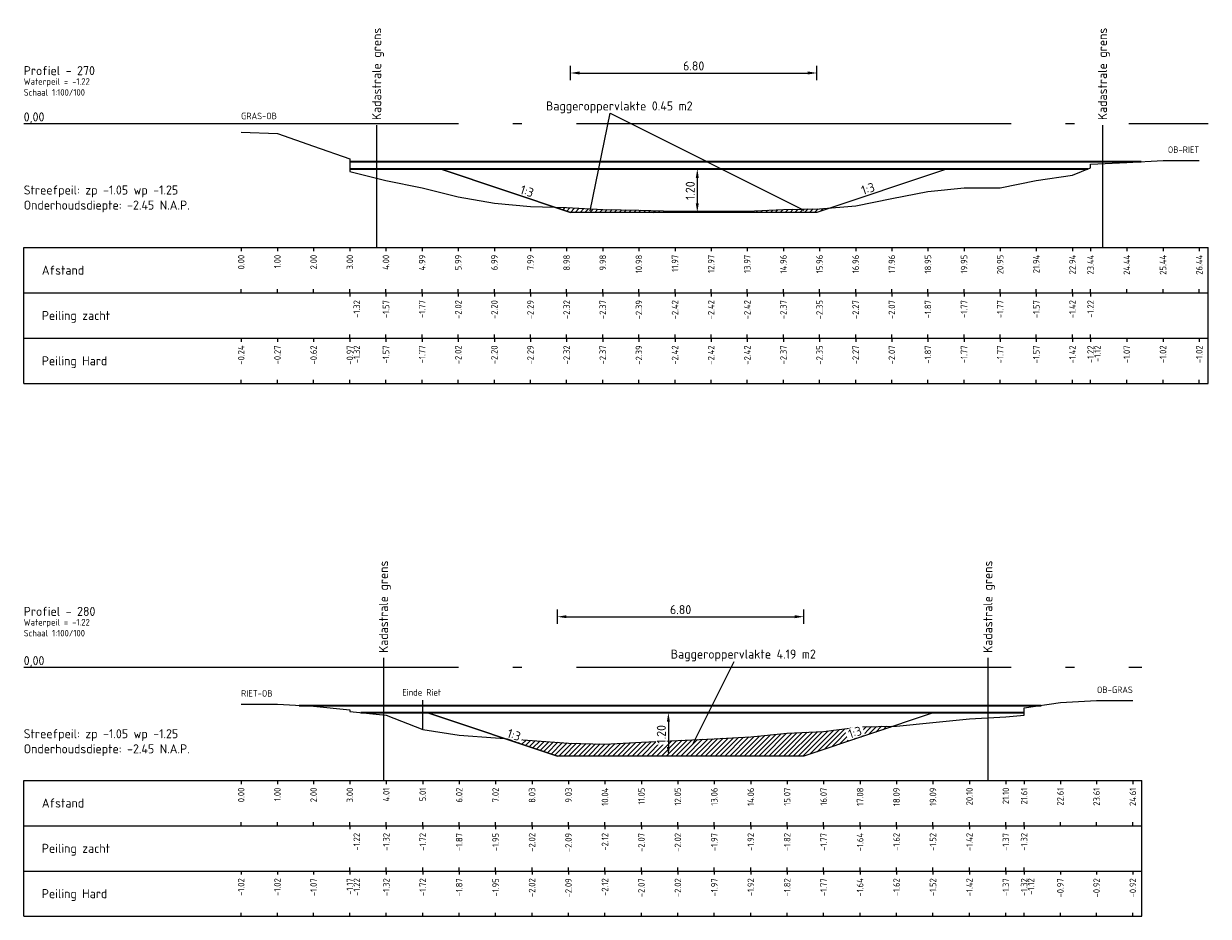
# Model space of a CAD drawing. Header units: metres. Extents: x 163463 to 198797, y 577287 to 592106.
# Tile 17 of 64: x 198349 to 198382, y 581479 to 581504. Entities that reach past the tile are written whole.
import ezdxf
from ezdxf.enums import TextEntityAlignment as Align

# ---------------------------------------------------------------- set-up
doc = ezdxf.new("R2010")
doc.units = ezdxf.units.M
doc.linetypes.add('AL-NAP_LIJN', pattern=[15.25, 12, -1.5, 0.25, -1.5])
for name, color, linetype in [('Afstandsbalk', 7, 'Continuous'), ('baggerarcering', 1, 'Continuous'), ('baggeroppervlak', 7, 'Continuous'), ('HardePeiling', 3, 'Continuous'), ('Kadastralegrens', 7, 'Continuous'), ('Legger', 2, 'Continuous'), ('Oever', 62, 'Continuous'), ('riet', 54, 'Continuous'), ('Teksten', 7, 'Continuous'), ('ZachtePeiling', 1, 'Continuous')]:
    doc.layers.add(name, color=color, linetype=linetype)
doc.layers.add('N-WA-WH-GRONDWATERLIJN-G', color=150, linetype='AL-GRONDWATERLIJN', lineweight=35)
doc.layers.add('X-XX-AL-NAP-G', color=7, linetype='AL-NAP_LIJN', lineweight=18)
doc.styles.add('NLCS-ISO', font='NLCS-ISO.ttf')
doc.styles.add('NLCS-ISO-M100-T25', font='NLCS-ISO.ttf', dxfattribs={"height": 0.25})
doc.linetypes.add('AL-GRONDWATERLIJN', pattern='A,6,[32,NLCS.SHX,S=1,R=0,X=0,Y=0],6', length=12)
doc.dimstyles.new('NLCS-M100-T25-PIJL_l3_h1', dxfattribs={"dimscale": 0.1, "dimtxt": 0.25, "dimasz": 2.5, "dimexe": 2, "dimexo": 2, "dimgap": 0.7, "dimtad": 1, "dimzin": 0, "dimdsep": 46, "dimtxsty": 'NLCS-ISO-M100-T25', "dimcen": 2.5, "dimdle": 2, "dimclrd": 256, "dimclre": 256, "dimclrt": 256, "dimadec": 1, "dimazin": 0, "dimtfac": 1, "dimtofl": 0, "dimtmove": 1, "dimatfit": 0, "dimfxl": 2, "dimfxlon": 1, "dimtfill": 1, "dimtfillclr": 256, "dimtolj": 1, "dimtzin": 0, "dimlwd": 18, "dimlwe": 18, "dimarcsym": 0})
pattern_1 = [(45, (198102.50411, 581471.00325), (-0.06735192, 0.06735192), [])]

# ---------------------------------------------------------------- blocks, each defined once
blk = doc.blocks.new('*D492')
at = {"lineweight": 18, "transparency": 16777216}
for p, q in [((198368.077, 581499.753), (198367.877, 581499.753)), ((198368.077, 581499.503), (198368.077, 581498.803)), ((198368.077, 581498.553), (198367.877, 581498.553))]:
    blk.add_line(p, q, dxfattribs=at)
at = {"transparency": 16777216}
for points in [[(198368.035, 581499.503), (198368.118, 581499.503), (198368.077, 581499.753)], [(198368.035, 581498.803), (198368.118, 581498.803), (198368.077, 581498.553)]]:
    blk.add_solid(points, dxfattribs=at)
at = {"layer": 'Defpoints', "color": 0, "transparency": 16777216}
for p in [(198368.077, 581499.753), (198368.077, 581498.553), (198368.077, 581498.553)]:
    blk.add_point(p, dxfattribs=at)
at = {"transparency": 16777216, "insert": (198367.882, 581499.153), "char_height": 0.25, "attachment_point": 5, "rotation": 90, "style": 'NLCS-ISO-M100-T25', "bg_fill": 3, "box_fill_scale": 1.1, "bg_fill_color": 256, "bg_fill_true_color": 13158600, "bg_fill_transparency": 0}
blk.add_mtext('\\A1;1.20', dxfattribs=at)
blk = doc.blocks.new('*D493')
at = {"lineweight": 18, "transparency": 16777216}
for p, q in [((198367.279, 581484.753), (198367.079, 581484.753)), ((198367.279, 581484.503), (198367.279, 581483.803)), ((198367.279, 581483.553), (198367.079, 581483.553))]:
    blk.add_line(p, q, dxfattribs=at)
at = {"transparency": 16777216}
for points in [[(198367.237, 581484.503), (198367.32, 581484.503), (198367.279, 581484.753)], [(198367.237, 581483.803), (198367.32, 581483.803), (198367.279, 581483.553)]]:
    blk.add_solid(points, dxfattribs=at)
at = {"layer": 'Defpoints', "color": 0, "transparency": 16777216}
for p in [(198367.279, 581484.753), (198367.279, 581483.553), (198367.279, 581483.553)]:
    blk.add_point(p, dxfattribs=at)
at = {"transparency": 16777216, "insert": (198367.084, 581484.153), "char_height": 0.25, "attachment_point": 5, "rotation": 90, "style": 'NLCS-ISO-M100-T25', "bg_fill": 3, "box_fill_scale": 1.1, "bg_fill_color": 256, "bg_fill_true_color": 13158600, "bg_fill_transparency": 0}
blk.add_mtext('\\A1;1.20', dxfattribs=at)
blk = doc.blocks.new('*D648')
at = {"lineweight": 18, "transparency": 16777216}
for p, q in [((198364.577, 581502.198), (198364.577, 581502.598)), ((198371.377, 581502.198), (198371.377, 581502.598)), ((198364.827, 581502.398), (198371.127, 581502.398))]:
    blk.add_line(p, q, dxfattribs=at)
at = {"transparency": 16777216}
for points in [[(198364.827, 581502.44), (198364.827, 581502.357), (198364.577, 581502.398)], [(198371.127, 581502.44), (198371.127, 581502.357), (198371.377, 581502.398)]]:
    blk.add_solid(points, dxfattribs=at)
at = {"layer": 'Defpoints', "color": 0, "transparency": 16777216}
for p in [(198371.377, 581502.398), (198364.577, 581498.553), (198371.377, 581498.553)]:
    blk.add_point(p, dxfattribs=at)
at = {"transparency": 16777216, "insert": (198367.977, 581502.593), "char_height": 0.25, "attachment_point": 5, "style": 'NLCS-ISO-M100-T25', "bg_fill": 3, "box_fill_scale": 1.1, "bg_fill_color": 256, "bg_fill_true_color": 13158600, "bg_fill_transparency": 0}
blk.add_mtext('\\A1;6.80', dxfattribs=at)
blk = doc.blocks.new('*D649')
at = {"lineweight": 18, "transparency": 16777216}
for p, q in [((198364.217, 581487.198), (198364.217, 581487.598)), ((198371.017, 581487.198), (198371.017, 581487.598)), ((198364.467, 581487.398), (198370.767, 581487.398))]:
    blk.add_line(p, q, dxfattribs=at)
at = {"transparency": 16777216}
for points in [[(198364.467, 581487.44), (198364.467, 581487.357), (198364.217, 581487.398)], [(198370.767, 581487.44), (198370.767, 581487.357), (198371.017, 581487.398)]]:
    blk.add_solid(points, dxfattribs=at)
at = {"layer": 'Defpoints', "color": 0, "transparency": 16777216}
for p in [(198371.017, 581487.398), (198364.217, 581483.553), (198371.017, 581483.553)]:
    blk.add_point(p, dxfattribs=at)
at = {"transparency": 16777216, "insert": (198367.617, 581487.593), "char_height": 0.25, "attachment_point": 5, "style": 'NLCS-ISO-M100-T25', "bg_fill": 3, "box_fill_scale": 1.1, "bg_fill_color": 256, "bg_fill_true_color": 13158600, "bg_fill_transparency": 0}
blk.add_mtext('\\A1;6.80', dxfattribs=at)

msp = doc.modelspace()

# ---------------------------------------------------------------- hatches: boundary and pattern name
at = {"layer": 'baggerarcering'}
h = msp.add_hatch(dxfattribs=at)
h.set_pattern_fill('ANSI31', color=256, scale=0.03, style=0)
h.set_pattern_definition(pattern_1)
h.paths.add_polyline_path([(198364.158, 581498.693), (198364.577, 581498.553), (198371.377, 581498.553), (198371.749, 581498.677), (198371.45, 581498.653), (198370.453, 581498.633), (198369.456, 581498.583), (198367.462, 581498.583), (198366.465, 581498.613), (198365.468, 581498.633), (198364.471, 581498.683)])
h = msp.add_hatch(dxfattribs=at)
h.set_pattern_fill('ANSI31', color=256, scale=0.03, style=0)
h.set_pattern_definition(pattern_1)
h.paths.add_polyline_path([(198371.017, 581483.553), (198373.503, 581484.382), (198372.569, 581484.363), (198371.563, 581484.233), (198370.557, 581484.183), (198369.552, 581484.083), (198366.535, 581483.933), (198365.529, 581483.883), (198364.523, 581483.913), (198363.517, 581483.983), (198362.771, 581484.035), (198364.217, 581483.553)])

# ---------------------------------------------------------------- linework, layer by layer
at = {"layer": 'Afstandsbalk'}
for p, q in [((198349.489, 581497.583), (198382.178, 581497.583)), ((198349.489, 581493.833), (198349.489, 581497.583)), ((198355.489, 581497.583), (198355.489, 581497.483)), ((198356.489, 581497.583), (198356.489, 581497.483)), ((198357.489, 581497.583), (198357.489, 581497.483)), ((198358.489, 581497.583), (198358.489, 581497.483)), ((198359.486, 581497.583), (198359.486, 581497.483)), ((198360.483, 581497.583), (198360.483, 581497.483)), ((198361.48, 581497.583), (198361.48, 581497.483)), ((198362.477, 581497.583), (198362.477, 581497.483)), ((198363.474, 581497.583), (198363.474, 581497.483)), ((198364.471, 581497.583), (198364.471, 581497.483)), ((198365.468, 581497.583), (198365.468, 581497.483)), ((198366.465, 581497.583), (198366.465, 581497.483)), ((198367.462, 581497.583), (198367.462, 581497.483)), ((198368.459, 581497.583), (198368.459, 581497.483)), ((198369.456, 581497.583), (198369.456, 581497.483)), ((198370.453, 581497.583), (198370.453, 581497.483)), ((198371.45, 581497.583), (198371.45, 581497.483)), ((198372.447, 581497.583), (198372.447, 581497.483)), ((198373.444, 581497.583), (198373.444, 581497.483)), ((198374.441, 581497.583), (198374.441, 581497.483)), ((198375.438, 581497.583), (198375.438, 581497.483)), ((198376.435, 581497.583), (198376.435, 581497.483)), ((198377.432, 581497.583), (198377.432, 581497.483)), ((198378.429, 581497.583), (198378.429, 581497.483)), ((198378.928, 581497.583), (198378.928, 581497.483)), ((198379.928, 581497.583), (198379.928, 581497.483)), ((198380.928, 581497.583), (198380.928, 581497.483)), ((198381.928, 581497.583), (198381.928, 581497.483)), ((198382.178, 581493.833), (198382.178, 581497.583)), ((198349.489, 581496.333), (198382.178, 581496.333)), ((198355.489, 581496.333), (198355.489, 581496.433)), ((198356.489, 581496.333), (198356.489, 581496.433)), ((198357.489, 581496.333), (198357.489, 581496.433)), ((198358.489, 581496.333), (198358.489, 581496.433)), ((198358.489, 581496.333), (198358.489, 581496.233)), ((198359.486, 581496.333), (198359.486, 581496.433)), ((198359.486, 581496.333), (198359.486, 581496.233)), ((198360.483, 581496.333), (198360.483, 581496.433)), ((198360.483, 581496.333), (198360.483, 581496.233)), ((198361.48, 581496.333), (198361.48, 581496.433)), ((198361.48, 581496.333), (198361.48, 581496.233)), ((198362.477, 581496.333), (198362.477, 581496.433)), ((198362.477, 581496.333), (198362.477, 581496.233)), ((198363.474, 581496.333), (198363.474, 581496.433)), ((198363.474, 581496.333), (198363.474, 581496.233)), ((198364.471, 581496.333), (198364.471, 581496.433)), ((198364.471, 581496.333), (198364.471, 581496.233)), ((198365.468, 581496.333), (198365.468, 581496.433)), ((198365.468, 581496.333), (198365.468, 581496.233)), ((198366.465, 581496.333), (198366.465, 581496.433)), ((198366.465, 581496.333), (198366.465, 581496.233)), ((198367.462, 581496.333), (198367.462, 581496.433)), ((198367.462, 581496.333), (198367.462, 581496.233)), ((198368.459, 581496.333), (198368.459, 581496.433)), ((198368.459, 581496.333), (198368.459, 581496.233)), ((198369.456, 581496.333), (198369.456, 581496.433)), ((198369.456, 581496.333), (198369.456, 581496.233)), ((198370.453, 581496.333), (198370.453, 581496.433)), ((198370.453, 581496.333), (198370.453, 581496.233)), ((198371.45, 581496.333), (198371.45, 581496.433)), ((198371.45, 581496.333), (198371.45, 581496.233)), ((198372.447, 581496.333), (198372.447, 581496.433)), ((198372.447, 581496.333), (198372.447, 581496.233)), ((198373.444, 581496.333), (198373.444, 581496.433)), ((198373.444, 581496.333), (198373.444, 581496.233)), ((198374.441, 581496.333), (198374.441, 581496.433)), ((198374.441, 581496.333), (198374.441, 581496.233)), ((198375.438, 581496.333), (198375.438, 581496.433)), ((198375.438, 581496.333), (198375.438, 581496.233)), ((198376.435, 581496.333), (198376.435, 581496.433)), ((198376.435, 581496.333), (198376.435, 581496.233)), ((198377.432, 581496.333), (198377.432, 581496.433)), ((198377.432, 581496.333), (198377.432, 581496.233)), ((198378.429, 581496.333), (198378.429, 581496.433)), ((198378.429, 581496.333), (198378.429, 581496.233)), ((198378.928, 581496.333), (198378.928, 581496.433)), ((198378.928, 581496.333), (198378.928, 581496.233)), ((198379.928, 581496.333), (198379.928, 581496.433)), ((198380.928, 581496.333), (198380.928, 581496.433)), ((198381.928, 581496.333), (198381.928, 581496.433)), ((198349.489, 581495.083), (198382.178, 581495.083)), ((198355.489, 581495.083), (198355.489, 581494.983)), ((198356.489, 581495.083), (198356.489, 581494.983)), ((198357.489, 581495.083), (198357.489, 581494.983)), ((198358.489, 581495.083), (198358.489, 581495.183)), ((198358.489, 581495.083), (198358.489, 581494.983)), ((198358.489, 581495.083), (198358.489, 581494.983)), ((198359.486, 581495.083), (198359.486, 581495.183)), ((198359.486, 581495.083), (198359.486, 581494.983)), ((198360.483, 581495.083), (198360.483, 581495.183)), ((198360.483, 581495.083), (198360.483, 581494.983)), ((198361.48, 581495.083), (198361.48, 581495.183)), ((198361.48, 581495.083), (198361.48, 581494.983)), ((198362.477, 581495.083), (198362.477, 581495.183)), ((198362.477, 581495.083), (198362.477, 581494.983)), ((198363.474, 581495.083), (198363.474, 581495.183)), ((198363.474, 581495.083), (198363.474, 581494.983)), ((198364.471, 581495.083), (198364.471, 581495.183)), ((198364.471, 581495.083), (198364.471, 581494.983)), ((198365.468, 581495.083), (198365.468, 581495.183)), ((198365.468, 581495.083), (198365.468, 581494.983)), ((198366.465, 581495.083), (198366.465, 581495.183)), ((198366.465, 581495.083), (198366.465, 581494.983)), ((198367.462, 581495.083), (198367.462, 581495.183)), ((198367.462, 581495.083), (198367.462, 581494.983)), ((198368.459, 581495.083), (198368.459, 581495.183)), ((198368.459, 581495.083), (198368.459, 581494.983)), ((198369.456, 581495.083), (198369.456, 581495.183)), ((198369.456, 581495.083), (198369.456, 581494.983)), ((198370.453, 581495.083), (198370.453, 581495.183)), ((198370.453, 581495.083), (198370.453, 581494.983)), ((198371.45, 581495.083), (198371.45, 581495.183)), ((198371.45, 581495.083), (198371.45, 581494.983)), ((198372.447, 581495.083), (198372.447, 581495.183)), ((198372.447, 581495.083), (198372.447, 581494.983)), ((198373.444, 581495.083), (198373.444, 581495.183)), ((198373.444, 581495.083), (198373.444, 581494.983)), ((198374.441, 581495.083), (198374.441, 581495.183)), ((198374.441, 581495.083), (198374.441, 581494.983)), ((198375.438, 581495.083), (198375.438, 581495.183)), ((198375.438, 581495.083), (198375.438, 581494.983)), ((198376.435, 581495.083), (198376.435, 581495.183)), ((198376.435, 581495.083), (198376.435, 581494.983)), ((198377.432, 581495.083), (198377.432, 581495.183)), ((198377.432, 581495.083), (198377.432, 581494.983)), ((198378.429, 581495.083), (198378.429, 581495.183)), ((198378.429, 581495.083), (198378.429, 581494.983)), ((198378.928, 581495.083), (198378.928, 581495.183)), ((198378.928, 581495.083), (198378.928, 581494.983)), ((198378.928, 581495.083), (198378.928, 581494.983)), ((198379.928, 581495.083), (198379.928, 581494.983)), ((198380.928, 581495.083), (198380.928, 581494.983)), ((198381.928, 581495.083), (198381.928, 581494.983)), ((198349.489, 581493.833), (198382.178, 581493.833)), ((198355.489, 581493.833), (198355.489, 581493.933)), ((198356.489, 581493.833), (198356.489, 581493.933)), ((198357.489, 581493.833), (198357.489, 581493.933)), ((198358.489, 581493.833), (198358.489, 581493.933)), ((198358.489, 581493.833), (198358.489, 581493.933)), ((198359.486, 581493.833), (198359.486, 581493.933)), ((198360.483, 581493.833), (198360.483, 581493.933)), ((198361.48, 581493.833), (198361.48, 581493.933)), ((198362.477, 581493.833), (198362.477, 581493.933)), ((198363.474, 581493.833), (198363.474, 581493.933)), ((198364.471, 581493.833), (198364.471, 581493.933)), ((198365.468, 581493.833), (198365.468, 581493.933)), ((198366.465, 581493.833), (198366.465, 581493.933)), ((198367.462, 581493.833), (198367.462, 581493.933)), ((198368.459, 581493.833), (198368.459, 581493.933)), ((198369.456, 581493.833), (198369.456, 581493.933)), ((198370.453, 581493.833), (198370.453, 581493.933)), ((198371.45, 581493.833), (198371.45, 581493.933)), ((198372.447, 581493.833), (198372.447, 581493.933)), ((198373.444, 581493.833), (198373.444, 581493.933)), ((198374.441, 581493.833), (198374.441, 581493.933)), ((198375.438, 581493.833), (198375.438, 581493.933)), ((198376.435, 581493.833), (198376.435, 581493.933)), ((198377.432, 581493.833), (198377.432, 581493.933)), ((198378.429, 581493.833), (198378.429, 581493.933)), ((198378.928, 581493.833), (198378.928, 581493.933)), ((198378.928, 581493.833), (198378.928, 581493.933)), ((198379.928, 581493.833), (198379.928, 581493.933)), ((198380.928, 581493.833), (198380.928, 581493.933)), ((198381.928, 581493.833), (198381.928, 581493.933)), ((198349.489, 581482.883), (198380.345, 581482.883)), ((198349.489, 581479.133), (198349.489, 581482.883)), ((198355.489, 581482.883), (198355.489, 581482.783)), ((198356.489, 581482.883), (198356.489, 581482.783)), ((198357.489, 581482.883), (198357.489, 581482.783)), ((198358.489, 581482.883), (198358.489, 581482.783)), ((198359.494, 581482.883), (198359.494, 581482.783)), ((198360.5, 581482.883), (198360.5, 581482.783)), ((198361.506, 581482.883), (198361.506, 581482.783)), ((198362.511, 581482.883), (198362.511, 581482.783)), ((198363.517, 581482.883), (198363.517, 581482.783)), ((198364.523, 581482.883), (198364.523, 581482.783)), ((198365.529, 581482.883), (198365.529, 581482.783)), ((198366.535, 581482.883), (198366.535, 581482.783)), ((198367.54, 581482.883), (198367.54, 581482.783)), ((198368.546, 581482.883), (198368.546, 581482.783)), ((198369.552, 581482.883), (198369.552, 581482.783)), ((198370.557, 581482.883), (198370.557, 581482.783)), ((198371.563, 581482.883), (198371.563, 581482.783)), ((198372.569, 581482.883), (198372.569, 581482.783)), ((198373.574, 581482.883), (198373.574, 581482.783)), ((198374.58, 581482.883), (198374.58, 581482.783)), ((198375.586, 581482.883), (198375.586, 581482.783)), ((198376.591, 581482.883), (198376.591, 581482.783)), ((198377.095, 581482.883), (198377.095, 581482.783)), ((198378.095, 581482.883), (198378.095, 581482.783)), ((198379.095, 581482.883), (198379.095, 581482.783)), ((198380.095, 581482.883), (198380.095, 581482.783)), ((198380.345, 581479.133), (198380.345, 581482.883)), ((198349.489, 581481.633), (198380.345, 581481.633)), ((198355.489, 581481.633), (198355.489, 581481.733)), ((198356.489, 581481.633), (198356.489, 581481.733)), ((198357.489, 581481.633), (198357.489, 581481.733)), ((198358.489, 581481.633), (198358.489, 581481.733)), ((198358.489, 581481.633), (198358.489, 581481.533)), ((198359.494, 581481.633), (198359.494, 581481.733)), ((198359.494, 581481.633), (198359.494, 581481.533)), ((198360.5, 581481.633), (198360.5, 581481.733)), ((198360.5, 581481.633), (198360.5, 581481.533)), ((198361.506, 581481.633), (198361.506, 581481.733)), ((198361.506, 581481.633), (198361.506, 581481.533)), ((198362.511, 581481.633), (198362.511, 581481.733)), ((198362.511, 581481.633), (198362.511, 581481.533)), ((198363.517, 581481.633), (198363.517, 581481.733)), ((198363.517, 581481.633), (198363.517, 581481.533)), ((198364.523, 581481.633), (198364.523, 581481.733)), ((198364.523, 581481.633), (198364.523, 581481.533)), ((198365.529, 581481.633), (198365.529, 581481.733)), ((198365.529, 581481.633), (198365.529, 581481.533)), ((198366.535, 581481.633), (198366.535, 581481.733)), ((198366.535, 581481.633), (198366.535, 581481.533)), ((198367.54, 581481.633), (198367.54, 581481.733)), ((198367.54, 581481.633), (198367.54, 581481.533)), ((198368.546, 581481.633), (198368.546, 581481.733)), ((198368.546, 581481.633), (198368.546, 581481.533)), ((198369.552, 581481.633), (198369.552, 581481.733)), ((198369.552, 581481.633), (198369.552, 581481.533)), ((198370.557, 581481.633), (198370.557, 581481.733)), ((198370.557, 581481.633), (198370.557, 581481.533)), ((198371.563, 581481.633), (198371.563, 581481.733)), ((198371.563, 581481.633), (198371.563, 581481.533)), ((198372.569, 581481.633), (198372.569, 581481.733)), ((198372.569, 581481.633), (198372.569, 581481.533)), ((198373.574, 581481.633), (198373.574, 581481.733)), ((198373.574, 581481.633), (198373.574, 581481.533)), ((198374.58, 581481.633), (198374.58, 581481.733)), ((198374.58, 581481.633), (198374.58, 581481.533)), ((198375.586, 581481.633), (198375.586, 581481.733)), ((198375.586, 581481.633), (198375.586, 581481.533)), ((198376.591, 581481.633), (198376.591, 581481.733)), ((198376.591, 581481.633), (198376.591, 581481.533)), ((198377.095, 581481.633), (198377.095, 581481.733)), ((198377.095, 581481.633), (198377.095, 581481.533)), ((198378.095, 581481.633), (198378.095, 581481.733)), ((198379.095, 581481.633), (198379.095, 581481.733)), ((198380.095, 581481.633), (198380.095, 581481.733)), ((198349.489, 581480.383), (198380.345, 581480.383)), ((198355.489, 581480.383), (198355.489, 581480.283)), ((198356.489, 581480.383), (198356.489, 581480.283)), ((198357.489, 581480.383), (198357.489, 581480.283)), ((198358.489, 581480.383), (198358.489, 581480.483)), ((198358.489, 581480.383), (198358.489, 581480.283)), ((198358.489, 581480.383), (198358.489, 581480.283)), ((198359.494, 581480.383), (198359.494, 581480.483)), ((198359.494, 581480.383), (198359.494, 581480.283)), ((198360.5, 581480.383), (198360.5, 581480.483)), ((198360.5, 581480.383), (198360.5, 581480.283)), ((198361.506, 581480.383), (198361.506, 581480.483)), ((198361.506, 581480.383), (198361.506, 581480.283)), ((198362.511, 581480.383), (198362.511, 581480.483)), ((198362.511, 581480.383), (198362.511, 581480.283)), ((198363.517, 581480.383), (198363.517, 581480.483)), ((198363.517, 581480.383), (198363.517, 581480.283)), ((198364.523, 581480.383), (198364.523, 581480.483)), ((198364.523, 581480.383), (198364.523, 581480.283)), ((198365.529, 581480.383), (198365.529, 581480.483)), ((198365.529, 581480.383), (198365.529, 581480.283)), ((198366.535, 581480.383), (198366.535, 581480.483)), ((198366.535, 581480.383), (198366.535, 581480.283)), ((198367.54, 581480.383), (198367.54, 581480.483)), ((198367.54, 581480.383), (198367.54, 581480.283)), ((198368.546, 581480.383), (198368.546, 581480.483)), ((198368.546, 581480.383), (198368.546, 581480.283)), ((198369.552, 581480.383), (198369.552, 581480.483)), ((198369.552, 581480.383), (198369.552, 581480.283)), ((198370.557, 581480.383), (198370.557, 581480.483)), ((198370.557, 581480.383), (198370.557, 581480.283)), ((198371.563, 581480.383), (198371.563, 581480.483)), ((198371.563, 581480.383), (198371.563, 581480.283)), ((198372.569, 581480.383), (198372.569, 581480.483)), ((198372.569, 581480.383), (198372.569, 581480.283)), ((198373.574, 581480.383), (198373.574, 581480.483)), ((198373.574, 581480.383), (198373.574, 581480.283)), ((198374.58, 581480.383), (198374.58, 581480.483)), ((198374.58, 581480.383), (198374.58, 581480.283)), ((198375.586, 581480.383), (198375.586, 581480.483)), ((198375.586, 581480.383), (198375.586, 581480.283)), ((198376.591, 581480.383), (198376.591, 581480.483)), ((198376.591, 581480.383), (198376.591, 581480.283)), ((198377.095, 581480.383), (198377.095, 581480.483)), ((198377.095, 581480.383), (198377.095, 581480.283)), ((198377.095, 581480.383), (198377.095, 581480.283)), ((198378.095, 581480.383), (198378.095, 581480.283)), ((198379.095, 581480.383), (198379.095, 581480.283)), ((198380.095, 581480.383), (198380.095, 581480.283)), ((198349.489, 581479.133), (198380.345, 581479.133)), ((198355.489, 581479.133), (198355.489, 581479.233)), ((198356.489, 581479.133), (198356.489, 581479.233)), ((198357.489, 581479.133), (198357.489, 581479.233)), ((198358.489, 581479.133), (198358.489, 581479.233)), ((198358.489, 581479.133), (198358.489, 581479.233)), ((198359.494, 581479.133), (198359.494, 581479.233)), ((198360.5, 581479.133), (198360.5, 581479.233)), ((198361.506, 581479.133), (198361.506, 581479.233)), ((198362.511, 581479.133), (198362.511, 581479.233)), ((198363.517, 581479.133), (198363.517, 581479.233)), ((198364.523, 581479.133), (198364.523, 581479.233)), ((198365.529, 581479.133), (198365.529, 581479.233)), ((198366.535, 581479.133), (198366.535, 581479.233)), ((198367.54, 581479.133), (198367.54, 581479.233)), ((198368.546, 581479.133), (198368.546, 581479.233)), ((198369.552, 581479.133), (198369.552, 581479.233)), ((198370.557, 581479.133), (198370.557, 581479.233)), ((198371.563, 581479.133), (198371.563, 581479.233)), ((198372.569, 581479.133), (198372.569, 581479.233)), ((198373.574, 581479.133), (198373.574, 581479.233)), ((198374.58, 581479.133), (198374.58, 581479.233)), ((198375.586, 581479.133), (198375.586, 581479.233)), ((198376.591, 581479.133), (198376.591, 581479.233)), ((198377.095, 581479.133), (198377.095, 581479.233)), ((198377.095, 581479.133), (198377.095, 581479.233)), ((198378.095, 581479.133), (198378.095, 581479.233)), ((198379.095, 581479.133), (198379.095, 581479.233)), ((198380.095, 581479.133), (198380.095, 581479.233))]:
    msp.add_line(p, q, dxfattribs=at)
at = {"layer": 'baggeroppervlak'}
for p, q in [((198365.121, 581498.597), (198365.674, 581501.289)), ((198367.953, 581483.882), (198369.096, 581486.167))]:
    msp.add_line(p, q, dxfattribs=at)
at = {"layer": 'HardePeiling'}
for points in [[(198358.489, 581499.783), (198358.489, 581499.683), (198359.486, 581499.433), (198360.483, 581499.233), (198361.48, 581498.983), (198362.477, 581498.803), (198363.474, 581498.713), (198364.471, 581498.683), (198365.468, 581498.633), (198366.465, 581498.613), (198367.462, 581498.583), (198368.459, 581498.583), (198369.456, 581498.583), (198370.453, 581498.633), (198371.45, 581498.653), (198372.447, 581498.733), (198373.444, 581498.933), (198374.441, 581499.133), (198375.438, 581499.233), (198376.435, 581499.233), (198377.432, 581499.433), (198378.429, 581499.583), (198378.928, 581499.783), (198378.928, 581499.783)], [(198358.489, 581484.783), (198358.489, 581484.783), (198359.494, 581484.683), (198360.5, 581484.283), (198361.506, 581484.133), (198362.511, 581484.053), (198363.517, 581483.983), (198364.523, 581483.913), (198365.529, 581483.883), (198366.535, 581483.933), (198367.54, 581483.983), (198368.546, 581484.033), (198369.552, 581484.083), (198370.557, 581484.183), (198371.563, 581484.233), (198372.569, 581484.363), (198373.574, 581484.383), (198374.58, 581484.483), (198375.586, 581484.583), (198376.591, 581484.633), (198377.095, 581484.683), (198377.095, 581484.783)]]:
    msp.add_lwpolyline(points, dxfattribs=at)
at = {"layer": 'Kadastralegrens'}
for p, q in [((198359.229, 581500.962), (198359.229, 581497.583)), ((198379.258, 581500.962), (198379.258, 581497.583)), ((198359.419, 581486.262), (198359.419, 581482.883)), ((198376.095, 581486.262), (198376.095, 581482.883))]:
    msp.add_line(p, q, dxfattribs=at)
at = {"layer": 'N-WA-WH-GRONDWATERLIJN-G'}
for p, q in [((198358.489, 581499.953), (198380.328, 581499.953)), ((198358.489, 581499.753), (198378.853, 581499.753)), ((198357.089, 581484.953), (198377.562, 581484.953)), ((198358.79, 581484.753), (198377.095, 581484.753))]:
    msp.add_line(p, q, dxfattribs=at)
at = {"layer": 'Oever'}
for points in [[(198355.489, 581500.763), (198356.489, 581500.733), (198357.489, 581500.383), (198358.489, 581500.033), (198358.489, 581499.783)], [(198378.928, 581499.783), (198378.928, 581499.883), (198379.928, 581499.933), (198380.928, 581499.983), (198381.928, 581499.983)], [(198355.489, 581484.983), (198356.489, 581484.983), (198357.489, 581484.933), (198358.489, 581484.833), (198358.489, 581484.783)], [(198377.095, 581484.783), (198377.095, 581484.883), (198378.095, 581485.033), (198379.095, 581485.083), (198380.095, 581485.083)]]:
    msp.add_lwpolyline(points, dxfattribs=at)
at = {"layer": 'riet'}
msp.add_line((198360.5, 581484.283), (198360.5, 581485.098), dxfattribs=at)
at = {"layer": 'X-XX-AL-NAP-G'}
for p, q in [((198349.489, 581501.003), (198382.178, 581501.003)), ((198349.489, 581486.003), (198380.345, 581486.003))]:
    msp.add_line(p, q, dxfattribs=at)
at = {"layer": 'ZachtePeiling'}
for points in [[(198358.489, 581499.783), (198358.489, 581499.683), (198359.486, 581499.433), (198360.483, 581499.233), (198361.48, 581498.983), (198362.477, 581498.803), (198363.474, 581498.713), (198364.471, 581498.683), (198365.468, 581498.633), (198366.465, 581498.613), (198367.462, 581498.583), (198368.459, 581498.583), (198369.456, 581498.583), (198370.453, 581498.633), (198371.45, 581498.653), (198372.447, 581498.733), (198373.444, 581498.933), (198374.441, 581499.133), (198375.438, 581499.233), (198376.435, 581499.233), (198377.432, 581499.433), (198378.429, 581499.583), (198378.928, 581499.783), (198378.928, 581499.783)], [(198358.489, 581484.783), (198358.489, 581484.783), (198359.494, 581484.683), (198360.5, 581484.283), (198361.506, 581484.133), (198362.511, 581484.053), (198363.517, 581483.983), (198364.523, 581483.913), (198365.529, 581483.883), (198366.535, 581483.933), (198367.54, 581483.983), (198368.546, 581484.033), (198369.552, 581484.083), (198370.557, 581484.183), (198371.563, 581484.233), (198372.569, 581484.363), (198373.574, 581484.383), (198374.58, 581484.483), (198375.586, 581484.583), (198376.591, 581484.633), (198377.095, 581484.683), (198377.095, 581484.783)]]:
    msp.add_lwpolyline(points, dxfattribs=at)

# ---------------------------------------------------------------- texts
at = {"layer": 'baggeroppervlak', "style": 'NLCS-ISO'}
for s, p in [('Baggeroppervlakte 0.45 m2', (198365.924, 581501.289)), ('Baggeroppervlakte 4.19 m2', (198369.346, 581486.167))]:
    msp.add_text(s, height=0.25, dxfattribs=at).set_placement(p, align=Align.BOTTOM_CENTER)
at = {"layer": 'Teksten', "style": 'NLCS-ISO'}
for p in [(198359.229, 581501.099), (198379.258, 581501.099), (198359.419, 581486.399), (198376.095, 581486.399)]:
    msp.add_text('Kadastrale grens', height=0.25, rotation=90, dxfattribs=at).set_placement(p, align=Align.MIDDLE_LEFT)
for s, height, p in [('Profiel - 270   ', 0.25, (198349.489, 581502.463)), ('Waterpeil = -1.22', 0.18, (198349.489, 581502.163)), ('Schaal 1:100/100', 0.18, (198349.489, 581501.863)), ('GRAS-OB', 0.18, (198355.489, 581501.213)), ('Afstand', 0.25, (198349.989, 581496.958)), ('Peiling zacht', 0.25, (198349.989, 581495.708)), ('Peiling Hard', 0.25, (198349.989, 581494.458)), ('Profiel - 280    ', 0.25, (198349.489, 581487.545)), ('Waterpeil = -1.22', 0.18, (198349.489, 581487.245)), ('Schaal 1:100/100', 0.18, (198349.489, 581486.945)), ('RIET-OB', 0.18, (198355.489, 581485.283)), ('Einde Riet', 0.18, (198359.934, 581485.312)), ('Afstand', 0.25, (198349.989, 581482.258)), ('Peiling zacht', 0.25, (198349.989, 581481.008)), ('Peiling Hard', 0.25, (198349.989, 581479.758))]:
    msp.add_text(s, height=height, dxfattribs=at).set_placement(p, align=Align.MIDDLE_LEFT)
for s, p in [('OB-RIET', (198381.928, 581500.283)), ('OB-GRAS', (198380.095, 581485.383))]:
    msp.add_text(s, height=0.18, dxfattribs=at).set_placement(p, align=Align.MIDDLE_RIGHT)
for s, p in [('0.00', (198355.489, 581497.383)), ('1.00', (198356.489, 581497.383)), ('2.00', (198357.489, 581497.383)), ('3.00', (198358.489, 581497.383)), ('4.00', (198359.486, 581497.383)), ('4.99', (198360.483, 581497.383)), ('5.99', (198361.48, 581497.383)), ('6.99', (198362.477, 581497.383)), ('7.99', (198363.474, 581497.383)), ('8.98', (198364.471, 581497.383)), ('9.98', (198365.468, 581497.383)), ('10.98', (198366.465, 581497.383)), ('11.97', (198367.462, 581497.383)), ('12.97', (198368.459, 581497.383)), ('13.97', (198369.456, 581497.383)), ('14.96', (198370.453, 581497.383)), ('15.96', (198371.45, 581497.383)), ('16.96', (198372.447, 581497.383)), ('17.96', (198373.444, 581497.383)), ('18.95', (198374.441, 581497.383)), ('19.95', (198375.438, 581497.383)), ('20.95', (198376.435, 581497.383)), ('21.94', (198377.432, 581497.383)), ('22.94', (198378.429, 581497.383)), ('23.44', (198378.928, 581497.383)), ('24.44', (198379.928, 581497.383)), ('25.44', (198380.928, 581497.383)), ('26.44', (198381.928, 581497.383)), ('-1.32', (198358.679, 581496.133)), ('-1.57', (198359.486, 581496.133)), ('-1.77', (198360.483, 581496.133)), ('-2.02', (198361.48, 581496.133)), ('-2.20', (198362.477, 581496.133)), ('-2.29', (198363.474, 581496.133)), ('-2.32', (198364.471, 581496.133)), ('-2.37', (198365.468, 581496.133)), ('-2.39', (198366.465, 581496.133)), ('-2.42', (198367.462, 581496.133)), ('-2.42', (198368.459, 581496.133)), ('-2.42', (198369.456, 581496.133)), ('-2.37', (198370.453, 581496.133)), ('-2.35', (198371.45, 581496.133)), ('-2.27', (198372.447, 581496.133)), ('-2.07', (198373.444, 581496.133)), ('-1.87', (198374.441, 581496.133)), ('-1.77', (198375.438, 581496.133)), ('-1.77', (198376.435, 581496.133)), ('-1.57', (198377.432, 581496.133)), ('-1.42', (198378.429, 581496.133)), ('-1.22', (198378.928, 581496.133)), ('-0.24', (198355.489, 581494.883)), ('-0.27', (198356.489, 581494.883)), ('-0.62', (198357.489, 581494.883)), ('-0.97', (198358.489, 581494.883)), ('-1.32', (198358.679, 581494.883)), ('-1.57', (198359.486, 581494.883)), ('-1.77', (198360.483, 581494.883)), ('-2.02', (198361.48, 581494.883)), ('-2.20', (198362.477, 581494.883)), ('-2.29', (198363.474, 581494.883)), ('-2.32', (198364.471, 581494.883)), ('-2.37', (198365.468, 581494.883)), ('-2.39', (198366.465, 581494.883)), ('-2.42', (198367.462, 581494.883)), ('-2.42', (198368.459, 581494.883)), ('-2.42', (198369.456, 581494.883)), ('-2.37', (198370.453, 581494.883)), ('-2.35', (198371.45, 581494.883)), ('-2.27', (198372.447, 581494.883)), ('-2.07', (198373.444, 581494.883)), ('-1.87', (198374.441, 581494.883)), ('-1.77', (198375.438, 581494.883)), ('-1.77', (198376.435, 581494.883)), ('-1.57', (198377.432, 581494.883)), ('-1.42', (198378.429, 581494.883)), ('-1.22', (198378.928, 581494.883)), ('-1.12', (198379.118, 581494.883)), ('-1.07', (198379.928, 581494.883)), ('-1.02', (198380.928, 581494.883)), ('-1.02', (198381.928, 581494.883)), ('0.00', (198355.489, 581482.683)), ('1.00', (198356.489, 581482.683)), ('2.00', (198357.489, 581482.683)), ('3.00', (198358.489, 581482.683)), ('4.01', (198359.494, 581482.683)), ('5.01', (198360.5, 581482.683)), ('6.02', (198361.506, 581482.683)), ('7.02', (198362.511, 581482.683)), ('8.03', (198363.517, 581482.683)), ('9.03', (198364.523, 581482.683)), ('10.04', (198365.529, 581482.683)), ('11.05', (198366.535, 581482.683)), ('12.05', (198367.54, 581482.683)), ('13.06', (198368.546, 581482.683)), ('14.06', (198369.552, 581482.683)), ('15.07', (198370.557, 581482.683)), ('16.07', (198371.563, 581482.683)), ('17.08', (198372.569, 581482.683)), ('18.09', (198373.574, 581482.683)), ('19.09', (198374.58, 581482.683)), ('20.10', (198375.586, 581482.683)), ('21.10', (198376.591, 581482.683)), ('21.61', (198377.095, 581482.683)), ('22.61', (198378.095, 581482.683)), ('23.61', (198379.095, 581482.683)), ('24.61', (198380.095, 581482.683)), ('-1.22', (198358.679, 581481.433)), ('-1.32', (198359.494, 581481.433)), ('-1.72', (198360.5, 581481.433)), ('-1.87', (198361.506, 581481.433)), ('-1.95', (198362.511, 581481.433)), ('-2.02', (198363.517, 581481.433)), ('-2.09', (198364.523, 581481.433)), ('-2.12', (198365.529, 581481.433)), ('-2.07', (198366.535, 581481.433)), ('-2.02', (198367.54, 581481.433)), ('-1.97', (198368.546, 581481.433)), ('-1.92', (198369.552, 581481.433)), ('-1.82', (198370.557, 581481.433)), ('-1.77', (198371.563, 581481.433)), ('-1.64', (198372.569, 581481.433)), ('-1.62', (198373.574, 581481.433)), ('-1.52', (198374.58, 581481.433)), ('-1.42', (198375.586, 581481.433)), ('-1.37', (198376.591, 581481.433)), ('-1.32', (198377.095, 581481.433)), ('-1.02', (198355.489, 581480.183)), ('-1.02', (198356.489, 581480.183)), ('-1.07', (198357.489, 581480.183)), ('-1.17', (198358.489, 581480.183)), ('-1.22', (198358.679, 581480.183)), ('-1.32', (198359.494, 581480.183)), ('-1.72', (198360.5, 581480.183)), ('-1.87', (198361.506, 581480.183)), ('-1.95', (198362.511, 581480.183)), ('-2.02', (198363.517, 581480.183)), ('-2.09', (198364.523, 581480.183)), ('-2.12', (198365.529, 581480.183)), ('-2.07', (198366.535, 581480.183)), ('-2.02', (198367.54, 581480.183)), ('-1.97', (198368.546, 581480.183)), ('-1.92', (198369.552, 581480.183)), ('-1.82', (198370.557, 581480.183)), ('-1.77', (198371.563, 581480.183)), ('-1.64', (198372.569, 581480.183)), ('-1.62', (198373.574, 581480.183)), ('-1.52', (198374.58, 581480.183)), ('-1.42', (198375.586, 581480.183)), ('-1.37', (198376.591, 581480.183)), ('-1.32', (198377.095, 581480.183)), ('-1.12', (198377.285, 581480.183)), ('-0.97', (198378.095, 581480.183)), ('-0.92', (198379.095, 581480.183)), ('-0.92', (198380.095, 581480.183))]:
    msp.add_text(s, height=0.18, rotation=90, dxfattribs=at).set_placement(p, align=Align.MIDDLE_RIGHT)
at = {"layer": 'Teksten', "char_height": 0.25, "width": 6.125, "attachment_point": 7, "style": 'NLCS-ISO'}
for s, insert in [('0,00 ', (198349.489, 581501.003)), ('Streefpeil: zp -1.05 wp -1.25 Onderhoudsdiepte: -2.45 N.A.P.', (198349.489, 581498.553)), ('0,00 ', (198349.489, 581486.003)), ('Streefpeil: zp -1.05 wp -1.25 Onderhoudsdiepte: -2.45 N.A.P.', (198349.489, 581483.553))]:
    msp.add_mtext(s, dxfattribs=dict(at, insert=insert))

# ---------------------------------------------------------------- next in the draw order: dimensions: what is measured, and where the dimension line sits
for p1, p2, picture, middle in [((198368.077, 581499.753), (198368.077, 581498.553), '*D492', (198367.882, 581499.153)), ((198367.279, 581484.753), (198367.279, 581483.553), '*D493', (198367.084, 581484.153))]:
    dim = msp.add_aligned_dim(p1=p1, p2=p2, distance=0, dimstyle='NLCS-M100-T25-PIJL_l3_h1')
    dim.commit()
    dim.dimension.update_dxf_attribs({"geometry": picture, "text_midpoint": middle})

# ---------------------------------------------------------------- next in the draw order: linework, layer by layer
at = {"layer": 'baggeroppervlak', "flags": 128}
msp.add_lwpolyline([(198365.674, 581501.289), (198371.013, 581498.618)], dxfattribs=at)
at = {"layer": 'Legger', "flags": 128}
for points in [[(198374.977, 581499.753), (198371.377, 581498.553), (198364.577, 581498.553), (198360.977, 581499.753), (198364.577, 581498.553)], [(198374.617, 581484.753), (198371.017, 581483.553), (198364.217, 581483.553), (198360.617, 581484.753), (198364.217, 581483.553)]]:
    msp.add_lwpolyline(points, dxfattribs=at)

# ---------------------------------------------------------------- next in the draw order: texts
at = {"layer": 'baggeroppervlak', "char_height": 0.25, "width": 0.43481, "attachment_point": 8, "style": 'NLCS-ISO', "bg_fill": 3, "box_fill_scale": 1.1, "bg_fill_color": 256, "bg_fill_transparency": 0}
for insert, rotation in [((198363.339, 581499.019), 341.5651), ((198372.826, 581499.089), 18.4349), ((198362.979, 581484.019), 341.5651), ((198372.466, 581484.089), 18.4349)]:
    msp.add_mtext('1:3', dxfattribs=dict(at, insert=insert, rotation=rotation))

# ---------------------------------------------------------------- next in the draw order: dimensions: what is measured, and where the dimension line sits
for base, p1, p2, picture, middle in [((198371.377, 581502.398), (198364.577, 581498.553), (198371.377, 581498.553), '*D648', (198367.977, 581502.593)), ((198371.017, 581487.398), (198364.217, 581483.553), (198371.017, 581483.553), '*D649', (198367.617, 581487.593))]:
    dim = msp.add_linear_dim(base=base, p1=p1, p2=p2, dimstyle='NLCS-M100-T25-PIJL_l3_h1')
    dim.commit()
    dim.dimension.update_dxf_attribs({"geometry": picture, "text_midpoint": middle})

doc.saveas('drawing.dxf')
